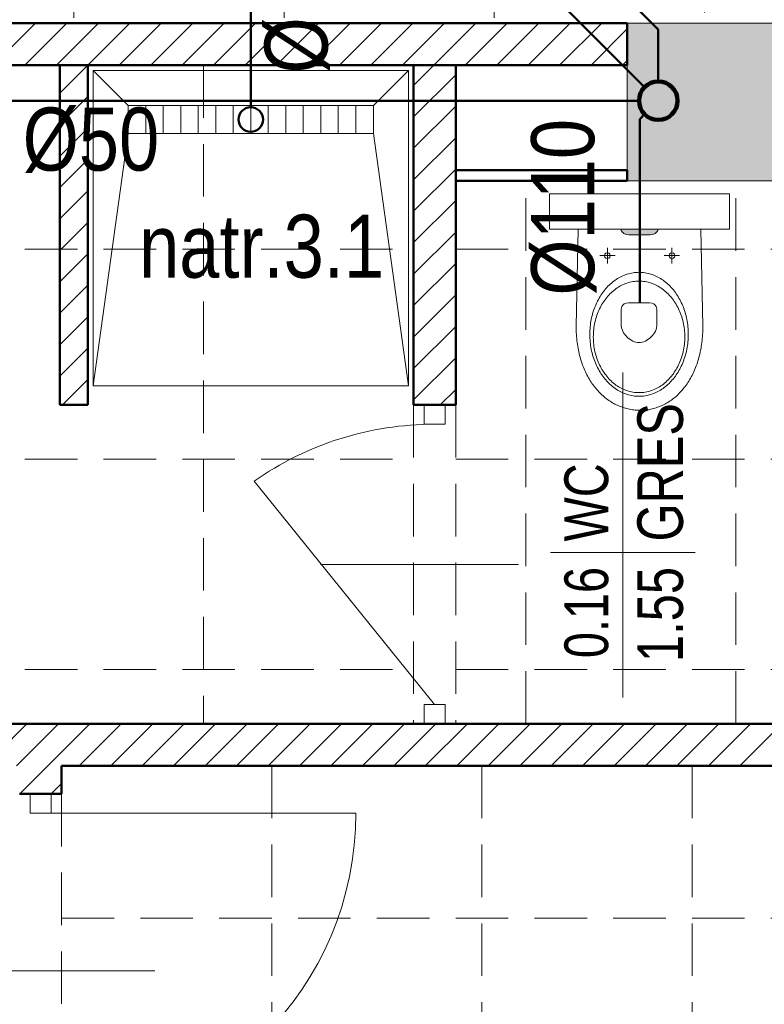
# Model space of a CAD drawing. Header units: millimetres. Extents: x -23540 to 53212, y -37964 to 41185.
# Tile 75 of 203: x -3631 to -3419, y -31900 to -31619. Entities that reach past the tile are written whole.
import ezdxf
from ezdxf.enums import TextEntityAlignment as Align

# ---------------------------------------------------------------- set-up
doc = ezdxf.new("R2010")
doc.units = ezdxf.units.MM
doc.linetypes.add('DASHEDX2', pattern=[1.5, 1, -0.5])
doc.layers.get('0').update_dxf_attribs({"lineweight": 18})
for name, color, linetype, lineweight in [('BA_KS_ist.', 34, 'Continuous', 50), ('BA_met', 7, 'Continuous', 18), ('Cienka', 7, 'Continuous', 18), ('MM_KS_OPISY', 7, 'Continuous', 9), ('PG_PRZERYWANE_ŚREDNIE', 1, 'DASHEDX2', 18), ('PG_WIDOKOWE_CIENKIE', 1, 'Continuous', 18), ('PG_WYPOSAŻENIE', 1, 'Continuous', 18), ('PG_ŚCIANY_DZIAŁOWE', 3, 'Continuous', 18), ('Przekrojowa', 60, 'Continuous', 18), ('WYPOSAŻENIE GARAŻU', 253, 'Continuous', 5)]:
    doc.layers.add(name, color=color, linetype=linetype, lineweight=lineweight)
doc.styles.add('ROMANS', font='bikromsw.shx', dxfattribs={"width": 0.8})
doc.styles.get("Standard").update_dxf_attribs({"font": 'arial.ttf'})

# ---------------------------------------------------------------- blocks, each defined once
blk = doc.blocks.new('jamb')
blk.add_lwpolyline([(-0.5, -0.5), (-0.5, 0.5), (0.5, 0.5), (0.5, -0.5)], close=True)
blk = doc.blocks.new('dr1h901')
at = {"color": 0}
blk.add_line((-0.5, 0), (-0.5, 1), dxfattribs=at)
blk.add_line((0, 0.3622), (0, -0.2655))
blk.add_arc((-0.5, 0), 1, 0, 90, dxfattribs=at)
blk = doc.blocks.new('bikmet')
blk.add_line((0, 1.65), (0, -1.65))
at = {"style": 'ROMANS', "width": 0.8}
blk.add_attdef('NRPOM', text='', height=1, dxfattribs=at).set_placement((-0.333, 0.333), align=Align.RIGHT)
blk.add_attdef('NWAPOM', (0.25, 0.333), '', height=1, dxfattribs=at)
blk.add_attdef('RAREA', text='', height=1.042, dxfattribs=at).set_placement((-0.333, -0.333), align=Align.TOP_RIGHT)
blk.add_attdef('PODLOGA', text='', height=1.042, dxfattribs=at).set_placement((0.25, -0.333), align=Align.TOP_LEFT)

msp = doc.modelspace()

# ---------------------------------------------------------------- hatches: boundary and pattern name
at = {"lineweight": 18, "true_color": 0x636466, "transparency": 33554559}
h = msp.add_hatch(color=251, dxfattribs=at)
h.dxf.hatch_style = 1
h.paths.add_polyline_path([(-3451.37, -31680.74), (-3450.6, -31680.63), (-3449.98, -31680.35), (-3449.52, -31679.95), (-3449.23, -31679.51), (-3449.13, -31679.1), (-3459.72, -31679.1), (-3459.62, -31679.51), (-3459.34, -31679.95), (-3458.88, -31680.35), (-3458.26, -31680.63), (-3457.48, -31680.74)])
at = {"layer": 'PG_ŚCIANY_DZIAŁOWE', "true_color": 0x636466, "transparency": 33554610}
h = msp.add_hatch(color=251, dxfattribs=at)
h.dxf.hatch_style = 1
h.paths.add_polyline_path([(-3457.91, -31665.34), (-3387.41, -31665.34), (-3387.41, -31640.84), (-3327.91, -31640.84), (-3327.91, -31625.84), (-3386.41, -31625.84), (-3386.41, -31617.84), (-3409.91, -31617.84), (-3409.91, -31620.34), (-3457.91, -31620.34)])

# ---------------------------------------------------------------- linework, layer by layer
at = {"color": 251, "true_color": 0x636466}
for p, q in [((-3987.41, -31620.34), (-3457.91, -31620.34)), ((-3457.91, -31620.34), (-3457.91, -31632.34)), ((-3409.91, -31620.34), (-3457.91, -31620.34)), ((-3457.91, -31620.34), (-3457.91, -31665.34)), ((-3457.91, -31632.34), (-3987.41, -31632.34)), ((-3457.91, -31665.34), (-3406.91, -31665.34)), ((-3509.91, -31729.34), (-3515.91, -31729.34)), ((-3515.91, -31729.34), (-3515.91, -31734.84)), ((-3509.91, -31734.84), (-3509.91, -31729.34)), ((-3515.91, -31734.84), (-3509.91, -31734.84))]:
    msp.add_line(p, q, dxfattribs=at)
at = {"color": 251, "lineweight": 18, "true_color": 0x636466}
for p, q in [((-3480.09, -31679.1), (-3480.09, -31669.1)), ((-3480.09, -31669.1), (-3428.77, -31669.1)), ((-3428.77, -31679.1), (-3428.77, -31669.1)), ((-3480.09, -31679.1), (-3428.77, -31679.1))]:
    msp.add_line(p, q, dxfattribs=at)
at = {"color": 251, "lineweight": 13, "true_color": 0x636466}
for p, q in [((-3471.95, -31679.1), (-3472.5, -31706.81)), ((-3459.62, -31679.51), (-3459.72, -31679.1)), ((-3459.34, -31679.95), (-3459.62, -31679.51)), ((-3458.88, -31680.35), (-3459.34, -31679.95)), ((-3458.26, -31680.63), (-3458.88, -31680.35)), ((-3457.48, -31680.74), (-3458.26, -31680.63)), ((-3457.48, -31680.74), (-3451.37, -31680.74)), ((-3451.37, -31680.74), (-3450.6, -31680.63)), ((-3450.6, -31680.63), (-3449.98, -31680.35)), ((-3449.98, -31680.35), (-3449.52, -31679.95)), ((-3449.52, -31679.95), (-3449.23, -31679.51)), ((-3449.23, -31679.51), (-3449.13, -31679.1)), ((-3436.35, -31706.81), (-3436.9, -31679.1)), ((-3461.4, -31686.71), (-3465.77, -31686.71)), ((-3464.29, -31686.3), (-3464.4, -31686.71)), ((-3464.4, -31686.71), (-3464.29, -31687.13)), ((-3464, -31686.01), (-3464.29, -31686.3)), ((-3464.29, -31687.13), (-3464, -31687.42)), ((-3463.59, -31685.9), (-3464, -31686.01)), ((-3463.59, -31688.97), (-3463.59, -31684.46)), ((-3463.17, -31686.01), (-3463.59, -31685.9)), ((-3462.88, -31686.3), (-3463.17, -31686.01)), ((-3463.17, -31687.42), (-3462.88, -31687.13)), ((-3462.77, -31686.71), (-3462.88, -31686.3)), ((-3462.88, -31687.13), (-3462.77, -31686.71)), ((-3442.99, -31686.71), (-3447.36, -31686.71)), ((-3445.88, -31686.3), (-3445.99, -31686.71)), ((-3445.99, -31686.71), (-3445.88, -31687.13)), ((-3445.59, -31686.01), (-3445.88, -31686.3)), ((-3445.88, -31687.13), (-3445.59, -31687.42)), ((-3445.18, -31685.9), (-3445.59, -31686.01)), ((-3445.18, -31688.97), (-3445.18, -31684.46)), ((-3444.76, -31686.01), (-3445.18, -31685.9)), ((-3444.47, -31686.3), (-3444.76, -31686.01)), ((-3444.76, -31687.42), (-3444.47, -31687.13)), ((-3444.36, -31686.71), (-3444.47, -31686.3)), ((-3444.47, -31687.13), (-3444.36, -31686.71)), ((-3464, -31687.42), (-3463.59, -31687.53)), ((-3463.59, -31687.53), (-3463.17, -31687.42)), ((-3445.59, -31687.42), (-3445.18, -31687.53)), ((-3445.18, -31687.53), (-3444.76, -31687.42)), ((-3459.93, -31692.81), (-3459.54, -31692.62)), ((-3459.54, -31692.62), (-3459.15, -31692.44)), ((-3459.15, -31692.44), (-3458.76, -31692.28)), ((-3458.76, -31692.28), (-3458.36, -31692.13)), ((-3458.36, -31692.13), (-3457.95, -31691.99)), ((-3457.95, -31691.99), (-3457.54, -31691.87)), ((-3457.54, -31691.87), (-3457.13, -31691.76)), ((-3457.13, -31691.76), (-3456.71, -31691.67)), ((-3456.71, -31691.67), (-3456.28, -31691.6)), ((-3456.28, -31691.6), (-3455.86, -31691.54)), ((-3455.86, -31691.54), (-3455.43, -31691.5)), ((-3455.43, -31691.5), (-3454.99, -31691.48)), ((-3454.99, -31691.48), (-3454.56, -31691.47)), ((-3454.56, -31691.47), (-3454.12, -31691.48)), ((-3454.12, -31691.48), (-3453.69, -31691.5)), ((-3453.69, -31691.5), (-3453.26, -31691.54)), ((-3453.26, -31691.54), (-3452.83, -31691.6)), ((-3452.83, -31691.6), (-3452.41, -31691.67)), ((-3452.41, -31691.67), (-3451.99, -31691.76)), ((-3451.99, -31691.76), (-3451.57, -31691.87)), ((-3451.57, -31691.87), (-3451.16, -31691.99)), ((-3451.16, -31691.99), (-3450.76, -31692.13)), ((-3450.76, -31692.13), (-3450.36, -31692.28)), ((-3450.36, -31692.28), (-3449.96, -31692.44)), ((-3449.96, -31692.44), (-3449.57, -31692.62)), ((-3449.57, -31692.62), (-3449.19, -31692.81)), ((-3463.75, -31695.79), (-3463.43, -31695.46)), ((-3463.43, -31695.46), (-3463.11, -31695.14)), ((-3463.11, -31695.14), (-3462.79, -31694.83)), ((-3462.79, -31694.83), (-3462.45, -31694.53)), ((-3462.45, -31694.53), (-3462.11, -31694.25)), ((-3462.11, -31694.25), (-3461.76, -31693.98)), ((-3461.76, -31693.98), (-3461.41, -31693.72)), ((-3461.41, -31693.72), (-3461.05, -31693.47)), ((-3461.05, -31693.47), (-3460.68, -31693.24)), ((-3460.68, -31693.24), (-3460.31, -31693.02)), ((-3460.4, -31695.67), (-3460.02, -31695.45)), ((-3460.31, -31693.02), (-3459.93, -31692.81)), ((-3460.02, -31695.45), (-3459.63, -31695.24)), ((-3459.63, -31695.24), (-3459.24, -31695.04)), ((-3459.24, -31695.04), (-3458.84, -31694.86)), ((-3458.84, -31694.86), (-3458.43, -31694.7)), ((-3458.43, -31694.7), (-3458.02, -31694.55)), ((-3458.02, -31694.55), (-3457.61, -31694.42)), ((-3457.61, -31694.42), (-3457.18, -31694.31)), ((-3457.18, -31694.31), (-3456.76, -31694.21)), ((-3456.76, -31694.21), (-3456.33, -31694.13)), ((-3456.33, -31694.13), (-3455.89, -31694.07)), ((-3455.89, -31694.07), (-3455.45, -31694.02)), ((-3455.45, -31694.02), (-3455, -31693.99)), ((-3455, -31693.99), (-3454.56, -31693.98)), ((-3454.56, -31693.98), (-3454.11, -31693.99)), ((-3454.56, -31693.98), (-3454.56, -31693.98)), ((-3454.11, -31693.99), (-3453.67, -31694.02)), ((-3453.67, -31694.02), (-3453.23, -31694.07)), ((-3453.23, -31694.07), (-3452.79, -31694.13)), ((-3452.79, -31694.13), (-3452.36, -31694.21)), ((-3452.36, -31694.21), (-3451.93, -31694.31)), ((-3451.93, -31694.31), (-3451.51, -31694.42)), ((-3451.51, -31694.42), (-3451.09, -31694.55)), ((-3451.09, -31694.55), (-3450.68, -31694.7)), ((-3450.68, -31694.7), (-3450.28, -31694.86)), ((-3450.28, -31694.86), (-3449.88, -31695.04)), ((-3449.88, -31695.04), (-3449.48, -31695.24)), ((-3449.48, -31695.24), (-3449.1, -31695.45)), ((-3449.19, -31692.81), (-3448.81, -31693.02)), ((-3449.1, -31695.45), (-3448.71, -31695.67)), ((-3448.81, -31693.02), (-3448.43, -31693.24)), ((-3448.43, -31693.24), (-3448.07, -31693.47)), ((-3448.07, -31693.47), (-3447.71, -31693.72)), ((-3447.71, -31693.72), (-3447.35, -31693.98)), ((-3447.35, -31693.98), (-3447, -31694.25)), ((-3447, -31694.25), (-3446.66, -31694.53)), ((-3446.66, -31694.53), (-3446.33, -31694.83)), ((-3446.33, -31694.83), (-3446, -31695.14)), ((-3446, -31695.14), (-3445.68, -31695.46)), ((-3445.68, -31695.46), (-3445.37, -31695.79)), ((-3465.95, -31698.81), (-3465.7, -31698.39)), ((-3465.7, -31698.39), (-3465.45, -31697.99)), ((-3465.45, -31697.99), (-3465.19, -31697.6)), ((-3465.19, -31697.6), (-3464.92, -31697.22)), ((-3464.92, -31697.22), (-3464.64, -31696.84)), ((-3464.64, -31696.84), (-3464.35, -31696.48)), ((-3464.35, -31696.48), (-3464.05, -31696.13)), ((-3464.05, -31696.13), (-3463.75, -31695.79)), ((-3463.78, -31698.65), (-3463.48, -31698.3)), ((-3463.48, -31698.3), (-3463.17, -31697.96)), ((-3463.17, -31697.96), (-3462.86, -31697.63)), ((-3462.86, -31697.63), (-3462.53, -31697.31)), ((-3462.53, -31697.31), (-3462.19, -31697)), ((-3462.19, -31697), (-3461.85, -31696.71)), ((-3461.85, -31696.71), (-3461.5, -31696.43)), ((-3461.5, -31696.43), (-3461.14, -31696.16)), ((-3461.14, -31696.16), (-3460.77, -31695.91)), ((-3460.77, -31695.91), (-3460.4, -31695.67)), ((-3448.71, -31695.67), (-3448.34, -31695.91)), ((-3448.34, -31695.91), (-3447.97, -31696.16)), ((-3447.97, -31696.16), (-3447.62, -31696.43)), ((-3447.62, -31696.43), (-3447.26, -31696.71)), ((-3447.26, -31696.71), (-3446.92, -31697)), ((-3446.92, -31697), (-3446.59, -31697.31)), ((-3446.59, -31697.31), (-3446.26, -31697.63)), ((-3446.26, -31697.63), (-3445.94, -31697.96)), ((-3445.94, -31697.96), (-3445.63, -31698.3)), ((-3445.63, -31698.3), (-3445.33, -31698.65)), ((-3445.37, -31695.79), (-3445.06, -31696.13)), ((-3445.06, -31696.13), (-3444.77, -31696.48)), ((-3444.77, -31696.48), (-3444.48, -31696.84)), ((-3444.48, -31696.84), (-3444.2, -31697.22)), ((-3444.2, -31697.22), (-3443.93, -31697.6)), ((-3443.93, -31697.6), (-3443.66, -31697.99)), ((-3443.66, -31697.99), (-3443.41, -31698.39)), ((-3443.41, -31698.39), (-3443.16, -31698.81)), ((-3467.21, -31701.46), (-3467.03, -31701)), ((-3467.03, -31701), (-3466.83, -31700.54)), ((-3466.83, -31700.54), (-3466.63, -31700.1)), ((-3466.63, -31700.1), (-3466.41, -31699.66)), ((-3466.41, -31699.66), (-3466.18, -31699.23)), ((-3466.18, -31699.23), (-3465.95, -31698.81)), ((-3465.61, -31701.44), (-3465.38, -31701.01)), ((-3465.38, -31701.01), (-3465.14, -31700.59)), ((-3465.14, -31700.59), (-3464.89, -31700.18)), ((-3464.89, -31700.18), (-3464.63, -31699.79)), ((-3464.63, -31699.79), (-3464.36, -31699.4)), ((-3464.36, -31699.4), (-3464.07, -31699.02)), ((-3464.07, -31699.02), (-3463.78, -31698.65)), ((-3459.58, -31701.62), (-3459.43, -31701.2)), ((-3459.43, -31701.2), (-3459.17, -31700.81)), ((-3459.17, -31700.81), (-3458.79, -31700.48)), ((-3458.79, -31700.48), (-3458.26, -31700.25)), ((-3458.26, -31700.25), (-3457.55, -31700.17)), ((-3457.55, -31700.17), (-3457.56, -31700.17)), ((-3457.55, -31700.17), (-3454.33, -31700.17)), ((-3454.33, -31700.17), (-3451.57, -31700.17)), ((-3451.57, -31700.17), (-3450.86, -31700.25)), ((-3450.86, -31700.25), (-3450.33, -31700.48)), ((-3450.33, -31700.48), (-3449.95, -31700.81)), ((-3449.95, -31700.81), (-3449.69, -31701.2)), ((-3449.69, -31701.2), (-3449.54, -31701.62)), ((-3445.33, -31698.65), (-3445.04, -31699.02)), ((-3445.04, -31699.02), (-3444.76, -31699.4)), ((-3444.76, -31699.4), (-3444.49, -31699.79)), ((-3444.49, -31699.79), (-3444.23, -31700.18)), ((-3444.23, -31700.18), (-3443.97, -31700.59)), ((-3443.97, -31700.59), (-3443.73, -31701.01)), ((-3443.73, -31701.01), (-3443.5, -31701.44)), ((-3443.16, -31698.81), (-3442.93, -31699.23)), ((-3442.93, -31699.23), (-3442.7, -31699.66)), ((-3442.7, -31699.66), (-3442.49, -31700.1)), ((-3442.49, -31700.1), (-3442.28, -31700.54)), ((-3442.28, -31700.54), (-3442.09, -31701)), ((-3442.09, -31701), (-3441.9, -31701.46)), ((-3468.1, -31704.38), (-3467.98, -31703.88)), ((-3467.98, -31703.88), (-3467.85, -31703.38)), ((-3467.85, -31703.38), (-3467.71, -31702.89)), ((-3467.71, -31702.89), (-3467.55, -31702.41)), ((-3467.55, -31702.41), (-3467.39, -31701.93)), ((-3467.39, -31701.93), (-3467.21, -31701.46)), ((-3466.75, -31704.19), (-3466.59, -31703.71)), ((-3466.59, -31703.71), (-3466.42, -31703.24)), ((-3466.42, -31703.24), (-3466.23, -31702.78)), ((-3466.23, -31702.78), (-3466.04, -31702.32)), ((-3466.04, -31702.32), (-3465.83, -31701.88)), ((-3465.83, -31701.88), (-3465.61, -31701.44)), ((-3459.67, -31702.37), (-3459.65, -31702.02)), ((-3459.67, -31706.21), (-3459.67, -31702.37)), ((-3459.65, -31702.02), (-3459.58, -31701.62)), ((-3449.54, -31701.62), (-3449.47, -31702.03)), ((-3449.47, -31702.03), (-3449.46, -31702.39)), ((-3449.46, -31702.39), (-3449.44, -31706.24)), ((-3443.5, -31701.44), (-3443.29, -31701.88)), ((-3443.29, -31701.88), (-3443.08, -31702.32)), ((-3443.08, -31702.32), (-3442.88, -31702.78)), ((-3442.88, -31702.78), (-3442.7, -31703.24)), ((-3442.7, -31703.24), (-3442.53, -31703.71)), ((-3442.53, -31703.71), (-3442.37, -31704.19)), ((-3441.9, -31701.46), (-3441.73, -31701.93)), ((-3441.73, -31701.93), (-3441.56, -31702.41)), ((-3441.56, -31702.41), (-3441.41, -31702.89)), ((-3441.41, -31702.89), (-3441.27, -31703.38)), ((-3441.27, -31703.38), (-3441.14, -31703.88)), ((-3441.14, -31703.88), (-3441.02, -31704.38)), ((-3472.5, -31706.81), (-3472.5, -31707.41)), ((-3468.51, -31706.99), (-3468.46, -31706.46)), ((-3468.46, -31706.46), (-3468.38, -31705.93)), ((-3468.38, -31705.93), (-3468.3, -31705.41)), ((-3468.3, -31705.41), (-3468.21, -31704.89)), ((-3468.21, -31704.89), (-3468.1, -31704.38)), ((-3467.43, -31707.22), (-3467.35, -31706.7)), ((-3467.35, -31706.7), (-3467.26, -31706.18)), ((-3467.26, -31706.18), (-3467.15, -31705.68)), ((-3467.15, -31705.68), (-3467.03, -31705.18)), ((-3467.03, -31705.18), (-3466.89, -31704.68)), ((-3466.89, -31704.68), (-3466.75, -31704.19)), ((-3459.63, -31706.74), (-3459.67, -31706.21)), ((-3459.54, -31707.25), (-3459.63, -31706.74)), ((-3449.48, -31706.76), (-3449.57, -31707.28)), ((-3449.44, -31706.24), (-3449.48, -31706.76)), ((-3442.37, -31704.19), (-3442.22, -31704.68)), ((-3442.22, -31704.68), (-3442.09, -31705.18)), ((-3442.09, -31705.18), (-3441.97, -31705.68)), ((-3441.97, -31705.68), (-3441.86, -31706.18)), ((-3441.86, -31706.18), (-3441.76, -31706.7)), ((-3441.76, -31706.7), (-3441.68, -31707.22)), ((-3441.02, -31704.38), (-3440.91, -31704.89)), ((-3440.91, -31704.89), (-3440.81, -31705.41)), ((-3440.81, -31705.41), (-3440.73, -31705.93)), ((-3440.73, -31705.93), (-3440.66, -31706.46)), ((-3440.66, -31706.46), (-3440.6, -31706.99)), ((-3436.35, -31707.42), (-3436.35, -31706.81)), ((-3472.5, -31707.41), (-3472.49, -31708.01)), ((-3472.49, -31708.01), (-3472.47, -31708.6)), ((-3472.47, -31708.6), (-3472.44, -31709.19)), ((-3472.44, -31709.19), (-3472.4, -31709.77)), ((-3468.62, -31709.16), (-3468.63, -31709.16)), ((-3468.62, -31709.16), (-3468.61, -31708.61)), ((-3468.61, -31709.71), (-3468.62, -31709.16)), ((-3468.61, -31708.61), (-3468.59, -31708.07)), ((-3468.59, -31708.07), (-3468.56, -31707.53)), ((-3468.56, -31707.53), (-3468.51, -31706.99)), ((-3467.62, -31709.9), (-3467.61, -31709.35)), ((-3467.61, -31709.35), (-3467.59, -31708.81)), ((-3467.59, -31708.81), (-3467.55, -31708.28)), ((-3467.55, -31708.28), (-3467.5, -31707.75)), ((-3467.5, -31707.75), (-3467.43, -31707.22)), ((-3459.4, -31707.75), (-3459.54, -31707.25)), ((-3459.2, -31708.24), (-3459.4, -31707.75)), ((-3458.96, -31708.7), (-3459.2, -31708.24)), ((-3458.68, -31709.14), (-3458.96, -31708.7)), ((-3458.36, -31709.55), (-3458.68, -31709.14)), ((-3458, -31709.93), (-3458.36, -31709.55)), ((-3450.76, -31709.55), (-3451.11, -31709.93)), ((-3450.44, -31709.15), (-3450.76, -31709.55)), ((-3450.16, -31708.71), (-3450.44, -31709.15)), ((-3449.91, -31708.25), (-3450.16, -31708.71)), ((-3449.72, -31707.77), (-3449.91, -31708.25)), ((-3449.57, -31707.28), (-3449.72, -31707.77)), ((-3441.68, -31707.22), (-3441.62, -31707.75)), ((-3441.62, -31707.75), (-3441.57, -31708.28)), ((-3441.57, -31708.28), (-3441.53, -31708.81)), ((-3441.53, -31708.81), (-3441.51, -31709.35)), ((-3441.51, -31709.35), (-3441.5, -31709.9)), ((-3440.6, -31706.99), (-3440.55, -31707.53)), ((-3440.55, -31707.53), (-3440.52, -31708.07)), ((-3440.52, -31708.07), (-3440.5, -31708.61)), ((-3440.5, -31708.61), (-3440.49, -31709.16)), ((-3440.49, -31709.16), (-3440.5, -31709.71)), ((-3436.45, -31709.79), (-3436.41, -31709.2)), ((-3436.41, -31709.2), (-3436.38, -31708.61)), ((-3436.38, -31708.61), (-3436.36, -31708.02)), ((-3436.36, -31708.02), (-3436.35, -31707.42)), ((-3472.4, -31709.77), (-3472.35, -31710.34)), ((-3472.35, -31710.34), (-3472.29, -31710.91)), ((-3472.29, -31710.91), (-3472.23, -31711.47)), ((-3472.23, -31711.47), (-3472.15, -31712.02)), ((-3472.15, -31712.02), (-3472.07, -31712.57)), ((-3468.59, -31710.26), (-3468.61, -31709.71)), ((-3468.56, -31710.8), (-3468.59, -31710.26)), ((-3468.51, -31711.34), (-3468.56, -31710.8)), ((-3468.46, -31711.87), (-3468.51, -31711.34)), ((-3468.38, -31712.39), (-3468.46, -31711.87)), ((-3468.3, -31712.92), (-3468.38, -31712.39)), ((-3467.61, -31710.45), (-3467.62, -31709.9)), ((-3467.62, -31709.9), (-3467.62, -31709.9)), ((-3467.59, -31710.99), (-3467.61, -31710.45)), ((-3467.55, -31711.52), (-3467.59, -31710.99)), ((-3467.5, -31712.05), (-3467.55, -31711.52)), ((-3467.43, -31712.58), (-3467.5, -31712.05)), ((-3457.62, -31710.27), (-3458, -31709.93)), ((-3457.22, -31710.58), (-3457.62, -31710.27)), ((-3456.79, -31710.85), (-3457.22, -31710.58)), ((-3456.36, -31711.08), (-3456.79, -31710.85)), ((-3455.91, -31711.27), (-3456.36, -31711.08)), ((-3455.46, -31711.4), (-3455.91, -31711.27)), ((-3455, -31711.48), (-3455.46, -31711.4)), ((-3454.55, -31711.51), (-3455, -31711.48)), ((-3454.1, -31711.48), (-3454.55, -31711.51)), ((-3453.65, -31711.4), (-3454.1, -31711.48)), ((-3453.2, -31711.27), (-3453.65, -31711.4)), ((-3452.75, -31711.08), (-3453.2, -31711.27)), ((-3452.32, -31710.86), (-3452.75, -31711.08)), ((-3451.89, -31710.59), (-3452.32, -31710.86)), ((-3451.49, -31710.28), (-3451.89, -31710.59)), ((-3451.11, -31709.93), (-3451.49, -31710.28)), ((-3441.62, -31712.05), (-3441.68, -31712.58)), ((-3441.57, -31711.52), (-3441.62, -31712.05)), ((-3441.53, -31710.99), (-3441.57, -31711.52)), ((-3441.51, -31710.45), (-3441.53, -31710.99)), ((-3441.5, -31709.9), (-3441.51, -31710.45)), ((-3441.5, -31709.9), (-3441.5, -31709.9)), ((-3440.73, -31712.39), (-3440.81, -31712.92)), ((-3440.66, -31711.87), (-3440.73, -31712.39)), ((-3440.6, -31711.34), (-3440.66, -31711.87)), ((-3440.55, -31710.8), (-3440.6, -31711.34)), ((-3440.52, -31710.26), (-3440.55, -31710.8)), ((-3440.5, -31709.71), (-3440.52, -31710.26)), ((-3436.78, -31712.61), (-3436.7, -31712.06)), ((-3436.7, -31712.06), (-3436.62, -31711.5)), ((-3436.62, -31711.5), (-3436.56, -31710.93)), ((-3436.56, -31710.93), (-3436.5, -31710.36)), ((-3436.5, -31710.36), (-3436.45, -31709.79)), ((-3472.07, -31712.57), (-3471.98, -31713.11)), ((-3471.98, -31713.11), (-3471.88, -31713.64)), ((-3471.88, -31713.64), (-3471.77, -31714.16)), ((-3471.77, -31714.16), (-3471.65, -31714.68)), ((-3471.65, -31714.68), (-3471.52, -31715.2)), ((-3471.52, -31715.2), (-3471.39, -31715.7)), ((-3468.21, -31713.43), (-3468.3, -31712.92)), ((-3468.1, -31713.94), (-3468.21, -31713.43)), ((-3467.98, -31714.45), (-3468.1, -31713.94)), ((-3467.85, -31714.94), (-3467.98, -31714.45)), ((-3467.71, -31715.43), (-3467.85, -31714.94)), ((-3467.35, -31713.1), (-3467.43, -31712.58)), ((-3467.26, -31713.61), (-3467.35, -31713.1)), ((-3467.15, -31714.12), (-3467.26, -31713.61)), ((-3467.03, -31714.62), (-3467.15, -31714.12)), ((-3466.89, -31715.12), (-3467.03, -31714.62)), ((-3466.75, -31715.61), (-3466.89, -31715.12)), ((-3442.22, -31715.12), (-3442.37, -31715.61)), ((-3442.09, -31714.62), (-3442.22, -31715.12)), ((-3441.97, -31714.12), (-3442.09, -31714.62)), ((-3441.86, -31713.61), (-3441.97, -31714.12)), ((-3441.76, -31713.1), (-3441.86, -31713.61)), ((-3441.68, -31712.58), (-3441.76, -31713.1)), ((-3441.27, -31714.94), (-3441.41, -31715.43)), ((-3441.14, -31714.45), (-3441.27, -31714.94)), ((-3441.02, -31713.94), (-3441.14, -31714.45)), ((-3440.91, -31713.43), (-3441.02, -31713.94)), ((-3440.81, -31712.92), (-3440.91, -31713.43)), ((-3437.46, -31715.77), (-3437.32, -31715.26)), ((-3437.32, -31715.26), (-3437.2, -31714.74)), ((-3437.2, -31714.74), (-3437.08, -31714.22)), ((-3437.08, -31714.22), (-3436.97, -31713.69)), ((-3436.97, -31713.69), (-3436.87, -31713.15)), ((-3436.87, -31713.15), (-3436.78, -31712.61)), ((-3471.39, -31715.7), (-3471.25, -31716.2)), ((-3471.25, -31716.2), (-3471.1, -31716.69)), ((-3471.1, -31716.69), (-3470.94, -31717.18)), ((-3470.94, -31717.18), (-3470.78, -31717.65)), ((-3470.78, -31717.65), (-3470.61, -31718.12)), ((-3467.55, -31715.92), (-3467.71, -31715.43)), ((-3467.39, -31716.4), (-3467.55, -31715.92)), ((-3467.21, -31716.87), (-3467.39, -31716.4)), ((-3467.03, -31717.33), (-3467.21, -31716.87)), ((-3466.83, -31717.78), (-3467.03, -31717.33)), ((-3466.63, -31718.23), (-3466.83, -31717.78)), ((-3466.59, -31716.09), (-3466.75, -31715.61)), ((-3466.42, -31716.56), (-3466.59, -31716.09)), ((-3466.23, -31717.02), (-3466.42, -31716.56)), ((-3466.04, -31717.48), (-3466.23, -31717.02)), ((-3465.83, -31717.92), (-3466.04, -31717.48)), ((-3465.61, -31718.36), (-3465.83, -31717.92)), ((-3443.29, -31717.92), (-3443.5, -31718.36)), ((-3443.08, -31717.48), (-3443.29, -31717.92)), ((-3442.88, -31717.02), (-3443.08, -31717.48)), ((-3442.7, -31716.56), (-3442.88, -31717.02)), ((-3442.53, -31716.09), (-3442.7, -31716.56)), ((-3442.37, -31715.61), (-3442.53, -31716.09)), ((-3442.28, -31717.78), (-3442.49, -31718.23)), ((-3442.09, -31717.33), (-3442.28, -31717.78)), ((-3441.9, -31716.87), (-3442.09, -31717.33)), ((-3441.73, -31716.4), (-3441.9, -31716.87)), ((-3441.56, -31715.92), (-3441.73, -31716.4)), ((-3441.41, -31715.43), (-3441.56, -31715.92)), ((-3438.24, -31718.21), (-3438.07, -31717.74)), ((-3438.07, -31717.74), (-3437.9, -31717.26)), ((-3437.9, -31717.26), (-3437.75, -31716.77)), ((-3437.75, -31716.77), (-3437.6, -31716.27)), ((-3437.6, -31716.27), (-3437.46, -31715.77)), ((-3470.61, -31718.12), (-3470.43, -31718.58)), ((-3470.43, -31718.58), (-3470.24, -31719.04)), ((-3470.24, -31719.04), (-3470.05, -31719.48)), ((-3470.05, -31719.48), (-3469.85, -31719.92)), ((-3469.85, -31719.92), (-3469.64, -31720.36)), ((-3469.64, -31720.36), (-3469.43, -31720.78)), ((-3469.43, -31720.78), (-3469.21, -31721.2)), ((-3466.41, -31718.67), (-3466.63, -31718.23)), ((-3466.18, -31719.1), (-3466.41, -31718.67)), ((-3465.95, -31719.52), (-3466.18, -31719.1)), ((-3465.7, -31719.93), (-3465.95, -31719.52)), ((-3465.45, -31720.33), (-3465.7, -31719.93)), ((-3465.38, -31718.79), (-3465.61, -31718.36)), ((-3465.19, -31720.73), (-3465.45, -31720.33)), ((-3465.14, -31719.21), (-3465.38, -31718.79)), ((-3464.92, -31721.11), (-3465.19, -31720.73)), ((-3464.89, -31719.62), (-3465.14, -31719.21)), ((-3464.63, -31720.01), (-3464.89, -31719.62)), ((-3464.36, -31720.4), (-3464.63, -31720.01)), ((-3464.07, -31720.78), (-3464.36, -31720.4)), ((-3463.78, -31721.15), (-3464.07, -31720.78)), ((-3445.04, -31720.78), (-3445.33, -31721.15)), ((-3444.76, -31720.4), (-3445.04, -31720.78)), ((-3444.49, -31720.01), (-3444.76, -31720.4)), ((-3444.23, -31719.62), (-3444.49, -31720.01)), ((-3443.97, -31719.21), (-3444.23, -31719.62)), ((-3443.93, -31720.73), (-3444.2, -31721.11)), ((-3443.73, -31718.79), (-3443.97, -31719.21)), ((-3443.66, -31720.33), (-3443.93, -31720.73)), ((-3443.5, -31718.36), (-3443.73, -31718.79)), ((-3443.41, -31719.93), (-3443.66, -31720.33)), ((-3443.16, -31719.52), (-3443.41, -31719.93)), ((-3442.93, -31719.1), (-3443.16, -31719.52)), ((-3442.7, -31718.67), (-3442.93, -31719.1)), ((-3442.49, -31718.23), (-3442.7, -31718.67)), ((-3439.64, -31721.31), (-3439.42, -31720.89)), ((-3439.42, -31720.89), (-3439.21, -31720.46)), ((-3439.21, -31720.46), (-3439, -31720.03)), ((-3439, -31720.03), (-3438.8, -31719.58)), ((-3438.8, -31719.58), (-3438.61, -31719.13)), ((-3438.61, -31719.13), (-3438.42, -31718.68)), ((-3438.42, -31718.68), (-3438.24, -31718.21)), ((-3469.21, -31721.2), (-3468.98, -31721.6)), ((-3468.98, -31721.6), (-3468.74, -31722)), ((-3468.74, -31722), (-3468.5, -31722.4)), ((-3468.5, -31722.4), (-3468.26, -31722.78)), ((-3468.26, -31722.78), (-3468, -31723.16)), ((-3468, -31723.16), (-3467.74, -31723.53)), ((-3467.74, -31723.53), (-3467.48, -31723.89)), ((-3464.64, -31721.48), (-3464.92, -31721.11)), ((-3464.35, -31721.84), (-3464.64, -31721.48)), ((-3464.05, -31722.2), (-3464.35, -31721.84)), ((-3463.75, -31722.54), (-3464.05, -31722.2)), ((-3463.48, -31721.5), (-3463.78, -31721.15)), ((-3463.43, -31722.87), (-3463.75, -31722.54)), ((-3463.17, -31721.84), (-3463.48, -31721.5)), ((-3463.11, -31723.19), (-3463.43, -31722.87)), ((-3462.86, -31722.17), (-3463.17, -31721.84)), ((-3462.79, -31723.5), (-3463.11, -31723.19)), ((-3462.53, -31722.49), (-3462.86, -31722.17)), ((-3462.45, -31723.79), (-3462.79, -31723.5)), ((-3462.19, -31722.8), (-3462.53, -31722.49)), ((-3461.85, -31723.09), (-3462.19, -31722.8)), ((-3461.5, -31723.37), (-3461.85, -31723.09)), ((-3461.14, -31723.64), (-3461.5, -31723.37)), ((-3460.77, -31723.89), (-3461.14, -31723.64)), ((-3447.97, -31723.64), (-3448.34, -31723.89)), ((-3447.62, -31723.37), (-3447.97, -31723.64)), ((-3447.26, -31723.09), (-3447.62, -31723.37)), ((-3446.92, -31722.8), (-3447.26, -31723.09)), ((-3446.59, -31722.49), (-3446.92, -31722.8)), ((-3446.33, -31723.5), (-3446.66, -31723.79)), ((-3446.26, -31722.17), (-3446.59, -31722.49)), ((-3446, -31723.19), (-3446.33, -31723.5)), ((-3445.94, -31721.84), (-3446.26, -31722.17)), ((-3445.68, -31722.87), (-3446, -31723.19)), ((-3445.63, -31721.5), (-3445.94, -31721.84)), ((-3445.37, -31722.54), (-3445.68, -31722.87)), ((-3445.33, -31721.15), (-3445.63, -31721.5)), ((-3445.06, -31722.2), (-3445.37, -31722.54)), ((-3444.77, -31721.84), (-3445.06, -31722.2)), ((-3444.48, -31721.48), (-3444.77, -31721.84)), ((-3444.2, -31721.11), (-3444.48, -31721.48)), ((-3441.37, -31724.02), (-3441.11, -31723.66)), ((-3441.11, -31723.66), (-3440.85, -31723.29)), ((-3440.85, -31723.29), (-3440.59, -31722.91)), ((-3440.59, -31722.91), (-3440.35, -31722.52)), ((-3440.35, -31722.52), (-3440.11, -31722.13)), ((-3440.11, -31722.13), (-3439.87, -31721.72)), ((-3439.87, -31721.72), (-3439.64, -31721.31)), ((-3467.48, -31723.89), (-3467.21, -31724.24)), ((-3467.21, -31724.24), (-3466.93, -31724.58)), ((-3466.93, -31724.58), (-3466.65, -31724.92)), ((-3466.65, -31724.92), (-3466.36, -31725.24)), ((-3466.36, -31725.24), (-3466.06, -31725.56)), ((-3466.06, -31725.56), (-3465.76, -31725.87)), ((-3465.76, -31725.87), (-3465.46, -31726.17)), ((-3465.46, -31726.17), (-3465.15, -31726.46)), ((-3465.15, -31726.46), (-3464.84, -31726.74)), ((-3462.11, -31724.08), (-3462.45, -31723.79)), ((-3461.76, -31724.35), (-3462.11, -31724.08)), ((-3461.41, -31724.61), (-3461.76, -31724.35)), ((-3461.05, -31724.85), (-3461.41, -31724.61)), ((-3460.68, -31725.09), (-3461.05, -31724.85)), ((-3460.4, -31724.13), (-3460.77, -31723.89)), ((-3460.31, -31725.31), (-3460.68, -31725.09)), ((-3460.02, -31724.35), (-3460.4, -31724.13)), ((-3459.93, -31725.51), (-3460.31, -31725.31)), ((-3459.63, -31724.56), (-3460.02, -31724.35)), ((-3459.54, -31725.71), (-3459.93, -31725.51)), ((-3459.24, -31724.76), (-3459.63, -31724.56)), ((-3459.15, -31725.88), (-3459.54, -31725.71)), ((-3458.84, -31724.93), (-3459.24, -31724.76)), ((-3458.76, -31726.05), (-3459.15, -31725.88)), ((-3458.43, -31725.1), (-3458.84, -31724.93)), ((-3458.36, -31726.2), (-3458.76, -31726.05)), ((-3458.02, -31725.25), (-3458.43, -31725.1)), ((-3457.95, -31726.33), (-3458.36, -31726.2)), ((-3457.61, -31725.38), (-3458.02, -31725.25)), ((-3457.54, -31726.46), (-3457.95, -31726.33)), ((-3457.18, -31725.49), (-3457.61, -31725.38)), ((-3457.13, -31726.56), (-3457.54, -31726.46)), ((-3456.76, -31725.59), (-3457.18, -31725.49)), ((-3456.33, -31725.67), (-3456.76, -31725.59)), ((-3455.89, -31725.73), (-3456.33, -31725.67)), ((-3455.45, -31725.78), (-3455.89, -31725.73)), ((-3455, -31725.81), (-3455.45, -31725.78)), ((-3454.56, -31725.82), (-3455, -31725.81)), ((-3454.11, -31725.81), (-3454.56, -31725.82)), ((-3454.56, -31725.82), (-3454.56, -31725.82)), ((-3453.67, -31725.78), (-3454.11, -31725.81)), ((-3453.23, -31725.73), (-3453.67, -31725.78)), ((-3452.79, -31725.67), (-3453.23, -31725.73)), ((-3452.36, -31725.59), (-3452.79, -31725.67)), ((-3451.93, -31725.49), (-3452.36, -31725.59)), ((-3451.57, -31726.46), (-3451.99, -31726.56)), ((-3451.51, -31725.38), (-3451.93, -31725.49)), ((-3451.16, -31726.33), (-3451.57, -31726.46)), ((-3451.09, -31725.25), (-3451.51, -31725.38)), ((-3450.76, -31726.2), (-3451.16, -31726.33)), ((-3450.68, -31725.1), (-3451.09, -31725.25)), ((-3450.36, -31726.05), (-3450.76, -31726.2)), ((-3450.28, -31724.93), (-3450.68, -31725.1)), ((-3449.96, -31725.88), (-3450.36, -31726.05)), ((-3449.88, -31724.76), (-3450.28, -31724.93)), ((-3449.57, -31725.71), (-3449.96, -31725.88)), ((-3449.48, -31724.56), (-3449.88, -31724.76)), ((-3449.19, -31725.51), (-3449.57, -31725.71)), ((-3449.1, -31724.35), (-3449.48, -31724.56)), ((-3448.81, -31725.31), (-3449.19, -31725.51)), ((-3448.71, -31724.13), (-3449.1, -31724.35)), ((-3448.43, -31725.09), (-3448.81, -31725.31)), ((-3448.34, -31723.89), (-3448.71, -31724.13)), ((-3448.07, -31724.85), (-3448.43, -31725.09)), ((-3447.71, -31724.61), (-3448.07, -31724.85)), ((-3447.35, -31724.35), (-3447.71, -31724.61)), ((-3447, -31724.08), (-3447.35, -31724.35)), ((-3446.66, -31723.79), (-3447, -31724.08)), ((-3443.7, -31726.61), (-3443.39, -31726.31)), ((-3443.39, -31726.31), (-3443.08, -31726.01)), ((-3443.08, -31726.01), (-3442.78, -31725.7)), ((-3442.78, -31725.7), (-3442.49, -31725.38)), ((-3442.49, -31725.38), (-3442.2, -31725.06)), ((-3442.2, -31725.06), (-3441.92, -31724.72)), ((-3441.92, -31724.72), (-3441.64, -31724.37)), ((-3441.64, -31724.37), (-3441.37, -31724.02)), ((-3464.84, -31726.74), (-3464.52, -31727.02)), ((-3464.52, -31727.02), (-3464.19, -31727.28)), ((-3464.19, -31727.28), (-3463.86, -31727.54)), ((-3463.86, -31727.54), (-3463.53, -31727.79)), ((-3463.53, -31727.79), (-3463.19, -31728.03)), ((-3463.19, -31728.03), (-3462.85, -31728.25)), ((-3462.85, -31728.25), (-3462.5, -31728.47)), ((-3462.5, -31728.47), (-3462.15, -31728.68)), ((-3462.15, -31728.68), (-3461.8, -31728.89)), ((-3461.8, -31728.89), (-3461.44, -31729.08)), ((-3461.44, -31729.08), (-3461.07, -31729.26)), ((-3461.07, -31729.26), (-3460.71, -31729.43)), ((-3456.71, -31726.65), (-3457.13, -31726.56)), ((-3456.28, -31726.72), (-3456.71, -31726.65)), ((-3455.86, -31726.78), (-3456.28, -31726.72)), ((-3455.43, -31726.82), (-3455.86, -31726.78)), ((-3454.99, -31726.85), (-3455.43, -31726.82)), ((-3454.56, -31726.86), (-3454.99, -31726.85)), ((-3454.12, -31726.85), (-3454.56, -31726.86)), ((-3454.56, -31726.86), (-3454.56, -31726.86)), ((-3453.69, -31726.82), (-3454.12, -31726.85)), ((-3453.26, -31726.78), (-3453.69, -31726.82)), ((-3452.83, -31726.72), (-3453.26, -31726.78)), ((-3452.41, -31726.65), (-3452.83, -31726.72)), ((-3451.99, -31726.56), (-3452.41, -31726.65)), ((-3447.77, -31729.38), (-3447.41, -31729.21)), ((-3447.41, -31729.21), (-3447.05, -31729.02)), ((-3447.05, -31729.02), (-3446.7, -31728.82)), ((-3446.7, -31728.82), (-3446.34, -31728.61)), ((-3446.34, -31728.61), (-3446, -31728.39)), ((-3446, -31728.39), (-3445.66, -31728.17)), ((-3445.66, -31728.17), (-3445.32, -31727.93)), ((-3445.32, -31727.93), (-3444.98, -31727.68)), ((-3444.98, -31727.68), (-3444.66, -31727.43)), ((-3444.66, -31727.43), (-3444.33, -31727.16)), ((-3444.33, -31727.16), (-3444.01, -31726.89)), ((-3444.01, -31726.89), (-3443.7, -31726.61)), ((-3460.71, -31729.43), (-3460.34, -31729.59)), ((-3460.34, -31729.59), (-3459.96, -31729.75)), ((-3459.96, -31729.75), (-3459.59, -31729.89)), ((-3459.59, -31729.89), (-3459.21, -31730.03)), ((-3459.21, -31730.03), (-3458.82, -31730.15)), ((-3458.82, -31730.15), (-3458.44, -31730.26)), ((-3458.44, -31730.26), (-3458.05, -31730.37)), ((-3458.05, -31730.37), (-3457.65, -31730.46)), ((-3457.65, -31730.46), (-3457.26, -31730.54)), ((-3457.26, -31730.54), (-3456.86, -31730.62)), ((-3456.86, -31730.62), (-3456.46, -31730.68)), ((-3456.46, -31730.68), (-3456.06, -31730.73)), ((-3456.06, -31730.73), (-3455.65, -31730.78)), ((-3455.65, -31730.78), (-3455.24, -31730.81)), ((-3455.24, -31730.81), (-3454.83, -31730.83)), ((-3454.83, -31730.83), (-3454.42, -31730.84)), ((-3454.42, -31730.84), (-3454.01, -31730.84)), ((-3454.01, -31730.84), (-3453.6, -31730.83)), ((-3453.6, -31730.83), (-3453.19, -31730.81)), ((-3453.19, -31730.81), (-3452.79, -31730.78)), ((-3452.79, -31730.78), (-3452.39, -31730.73)), ((-3452.39, -31730.73), (-3451.99, -31730.68)), ((-3451.99, -31730.68), (-3451.59, -31730.61)), ((-3451.59, -31730.61), (-3451.19, -31730.54)), ((-3451.19, -31730.54), (-3450.8, -31730.45)), ((-3450.8, -31730.45), (-3450.41, -31730.35)), ((-3450.41, -31730.35), (-3450.02, -31730.25)), ((-3450.02, -31730.25), (-3449.64, -31730.13)), ((-3449.64, -31730.13), (-3449.26, -31730)), ((-3449.26, -31730), (-3448.88, -31729.86)), ((-3448.88, -31729.86), (-3448.51, -31729.71)), ((-3448.51, -31729.71), (-3448.14, -31729.55)), ((-3448.14, -31729.55), (-3447.77, -31729.38))]:
    msp.add_line(p, q, dxfattribs=at)
at = {"color": 251, "lineweight": 20, "true_color": 0x636466}
for p, q in [((-3506.91, -31729.34), (-3518.91, -31729.34)), ((-3506.91, -31820.34), (-3518.91, -31820.34))]:
    msp.add_line(p, q, dxfattribs=at)
at = {"color": 251, "true_color": 0x636466, "extrusion": (0, 0, -1)}
for p, q in [((-3512.91, -31814.84), (-3564.48, -31751.08)), ((-3545.5, -31774.84), (-3489.01, -31774.84))]:
    msp.add_line(p, q, dxfattribs=at)
msp.add_arc((3512.91, -31824.84), 90, 55.0405, 90, dxfattribs=at)
at = {"layer": 'BA_KS_ist.', "color": 30, "linetype": 'Continuous', "ltscale": 25}
for p, q in [((-3565.41, -31644.34), (-3565.41, -31601.98)), ((-3469.9, -31601.32), (-3449.07, -31622.15)), ((-3449.07, -31636.97), (-3449.07, -31622.15)), ((-3454.57, -31642.47), (-3656.65, -31642.47)), ((-3454.33, -31647.73), (-3452.96, -31646.36)), ((-3454.33, -31700.17), (-3454.33, -31647.73))]:
    msp.add_line(p, q, dxfattribs=at)
at = {"layer": 'BA_KS_ist.', "linetype": 'Continuous', "ltscale": 25}
msp.add_lwpolyline([(-3712.4, -31604.35), (-3687.16, -31579.11), (-3512.43, -31579.11), (-3452.96, -31638.58)], dxfattribs=at)
at = {"layer": 'BA_KS_ist.', "color": 51, "linetype": 'Continuous', "lineweight": 140, "ltscale": 25, "true_color": 0xf7f281}
msp.add_circle((-3449.07, -31642.47), 5.5, dxfattribs=at)
at = {"layer": 'BA_KS_ist.', "linetype": 'Continuous', "ltscale": 25}
msp.add_circle((-3565.41, -31647.84), 3.5, dxfattribs=at)
at = {"layer": 'BA_met', "color": 251, "true_color": 0x636466}
msp.add_line((-3459.21, -31812.84), (-3459.21, -31720.09), dxfattribs=at)
at = {"layer": 'Cienka', "color": 251, "true_color": 0x636466}
for p, q in [((-3719.91, -31632.34), (-3619.91, -31632.34)), ((-3611.91, -31632.34), (-3518.91, -31632.34)), ((-3506.91, -31820.34), (-3406.91, -31820.34))]:
    msp.add_line(p, q, dxfattribs=at)
at = {"layer": 'PG_PRZERYWANE_ŚREDNIE', "color": 251, "lineweight": 15, "ltscale": 15, "true_color": 0x636466}
for p, q in [((-3615.91, -30658.84), (-3615.91, -31620.34)), ((-3555.91, -30658.84), (-3555.91, -31620.34)), ((-3495.91, -30658.84), (-3495.91, -31620.34)), ((-3435.91, -31062.34), (-3435.91, -31620.34)), ((-3457.91, -31620.34), (-3987.41, -31620.34)), ((-3578.91, -31632.34), (-3578.91, -31820.34)), ((-3486.91, -31820.34), (-3486.91, -31666.89)), ((-3426.91, -31820.34), (-3426.91, -31666.89)), ((-3719.91, -31684.84), (-3518.91, -31684.84)), ((-3506.91, -31684.84), (-3408.87, -31684.84)), ((-3518.91, -31729.34), (-3518.91, -31820.34)), ((-3506.91, -31729.34), (-3506.91, -31820.34)), ((-3719.91, -31744.84), (-3518.91, -31744.84)), ((-3506.91, -31744.84), (-3408.87, -31744.84)), ((-3719.91, -31804.84), (-3518.91, -31804.84)), ((-3506.91, -31804.84), (-3408.87, -31804.84)), ((-3559.41, -31832.34), (-3559.41, -32235.84)), ((-3499.41, -31832.34), (-3499.41, -32235.84)), ((-3439.41, -31832.34), (-3439.41, -32235.84)), ((-3619.41, -31840.34), (-3619.41, -31941.34)), ((-3619.41, -31875.84), (-3213.41, -31875.84))]:
    msp.add_line(p, q, dxfattribs=at)
at = {"layer": 'PG_WIDOKOWE_CIENKIE', "color": 251, "lineweight": 50, "true_color": 0x636466}
for p, q in [((-3987.41, -31620.34), (-3457.91, -31620.34)), ((-3457.91, -31620.34), (-3457.91, -31632.34)), ((-3987.41, -31632.34), (-3457.91, -31632.34)), ((-3619.91, -31729.34), (-3619.91, -31632.34)), ((-3611.91, -31729.34), (-3611.91, -31632.34)), ((-3518.91, -31729.34), (-3518.91, -31632.34)), ((-3506.91, -31729.34), (-3506.91, -31632.34)), ((-3457.91, -31662.34), (-3506.91, -31662.34)), ((-3457.91, -31662.34), (-3457.91, -31665.34)), ((-3457.91, -31665.34), (-3506.91, -31665.34)), ((-3619.91, -31729.34), (-3611.91, -31729.34)), ((-3518.91, -31729.34), (-3506.91, -31729.34)), ((-3719.91, -31820.34), (-3406.91, -31820.34)), ((-3619.41, -31840.34), (-3619.41, -31832.34)), ((-3619.41, -31832.34), (-3406.91, -31832.34)), ((-3631.41, -31840.34), (-3619.41, -31840.34))]:
    msp.add_line(p, q, dxfattribs=at)
at = {"layer": 'PG_WIDOKOWE_CIENKIE', "color": 251, "linetype": 'Continuous', "lineweight": 18, "true_color": 0x636466}
for p, q in [((-3638.87, -31632.34), (-3626.87, -31620.34)), ((-3629.89, -31632.34), (-3617.89, -31620.34)), ((-3620.91, -31632.34), (-3608.91, -31620.34)), ((-3611.93, -31632.34), (-3599.93, -31620.34)), ((-3602.95, -31632.34), (-3590.95, -31620.34)), ((-3593.97, -31632.34), (-3581.97, -31620.34)), ((-3584.99, -31632.34), (-3572.99, -31620.34)), ((-3576.01, -31632.34), (-3564.01, -31620.34)), ((-3567.03, -31632.34), (-3555.03, -31620.34)), ((-3558.05, -31632.34), (-3546.05, -31620.34)), ((-3549.07, -31632.34), (-3537.07, -31620.34)), ((-3540.09, -31632.34), (-3528.09, -31620.34)), ((-3531.11, -31632.34), (-3519.11, -31620.34)), ((-3522.13, -31632.34), (-3510.13, -31620.34)), ((-3513.15, -31632.34), (-3501.15, -31620.34)), ((-3504.17, -31632.34), (-3492.17, -31620.34)), ((-3495.19, -31632.34), (-3483.19, -31620.34)), ((-3486.21, -31632.34), (-3474.21, -31620.34)), ((-3477.23, -31632.34), (-3465.23, -31620.34)), ((-3468.25, -31632.34), (-3457.91, -31621.99)), ((-3619.91, -31640.31), (-3611.93, -31632.34)), ((-3518.91, -31638.09), (-3513.15, -31632.34)), ((-3459.27, -31632.34), (-3457.91, -31630.97)), ((-3518.91, -31647.07), (-3506.91, -31635.07)), ((-3619.91, -31649.29), (-3611.91, -31641.29)), ((-3518.91, -31656.05), (-3506.91, -31644.05)), ((-3619.91, -31658.27), (-3611.91, -31650.27)), ((-3518.91, -31665.03), (-3506.91, -31653.03)), ((-3619.91, -31667.25), (-3611.91, -31659.25)), ((-3518.91, -31674.01), (-3506.91, -31662.01)), ((-3619.91, -31676.23), (-3611.91, -31668.23)), ((-3518.91, -31682.99), (-3506.91, -31670.99)), ((-3619.91, -31685.21), (-3611.91, -31677.21)), ((-3518.91, -31691.97), (-3506.91, -31679.97)), ((-3619.91, -31694.19), (-3611.91, -31686.19)), ((-3518.91, -31700.96), (-3506.91, -31688.96)), ((-3619.91, -31703.17), (-3611.91, -31695.17)), ((-3518.91, -31709.94), (-3506.91, -31697.94)), ((-3619.91, -31712.15), (-3611.91, -31704.15)), ((-3518.91, -31718.92), (-3506.91, -31706.92)), ((-3619.91, -31721.13), (-3611.91, -31713.13)), ((-3518.91, -31727.9), (-3506.91, -31715.9)), ((-3619.13, -31729.34), (-3611.91, -31722.11)), ((-3511.37, -31729.34), (-3506.91, -31724.88)), ((-3641.31, -31832.34), (-3629.31, -31820.34)), ((-3632.33, -31832.34), (-3620.33, -31820.34)), ((-3631.35, -31840.34), (-3611.35, -31820.34)), ((-3614.37, -31832.34), (-3602.37, -31820.34)), ((-3605.39, -31832.34), (-3593.39, -31820.34)), ((-3596.41, -31832.34), (-3584.41, -31820.34)), ((-3587.43, -31832.34), (-3575.43, -31820.34)), ((-3578.45, -31832.34), (-3566.45, -31820.34)), ((-3569.46, -31832.34), (-3557.46, -31820.34)), ((-3560.48, -31832.34), (-3548.48, -31820.34)), ((-3551.5, -31832.34), (-3539.5, -31820.34)), ((-3542.52, -31832.34), (-3530.52, -31820.34)), ((-3533.54, -31832.34), (-3521.54, -31820.34)), ((-3524.56, -31832.34), (-3512.56, -31820.34)), ((-3515.58, -31832.34), (-3503.58, -31820.34)), ((-3506.6, -31832.34), (-3494.6, -31820.34)), ((-3497.62, -31832.34), (-3485.62, -31820.34)), ((-3488.64, -31832.34), (-3476.64, -31820.34)), ((-3479.66, -31832.34), (-3467.66, -31820.34)), ((-3470.68, -31832.34), (-3458.68, -31820.34)), ((-3461.7, -31832.34), (-3449.7, -31820.34)), ((-3452.72, -31832.34), (-3440.72, -31820.34)), ((-3443.74, -31832.34), (-3431.74, -31820.34)), ((-3434.76, -31832.34), (-3422.76, -31820.34)), ((-3425.78, -31832.34), (-3413.78, -31820.34)), ((-3622.37, -31840.34), (-3619.41, -31837.38))]:
    msp.add_line(p, q, dxfattribs=at)
at = {"layer": 'PG_WYPOSAŻENIE', "color": 251, "true_color": 0x636466}
for p, q in [((-3600.41, -31643.84), (-3610.41, -31633.84)), ((-3530.41, -31643.84), (-3520.41, -31633.84)), ((-3600.41, -31643.84), (-3530.41, -31643.84)), ((-3600.41, -31651.84), (-3600.41, -31643.84)), ((-3595.41, -31651.84), (-3595.41, -31643.84)), ((-3590.41, -31651.84), (-3590.41, -31643.84)), ((-3585.41, -31651.84), (-3585.41, -31643.84)), ((-3580.41, -31651.84), (-3580.41, -31643.84)), ((-3575.41, -31651.84), (-3575.41, -31643.84)), ((-3570.41, -31651.84), (-3570.41, -31643.84)), ((-3565.41, -31651.84), (-3565.41, -31643.84)), ((-3560.41, -31651.84), (-3560.41, -31643.84)), ((-3555.41, -31651.84), (-3555.41, -31643.84)), ((-3550.41, -31651.84), (-3550.41, -31643.84)), ((-3545.41, -31651.84), (-3545.41, -31643.84)), ((-3540.41, -31651.84), (-3540.41, -31643.84)), ((-3535.41, -31651.84), (-3535.41, -31643.84)), ((-3530.41, -31643.84), (-3530.41, -31651.84)), ((-3610.41, -31723.84), (-3600.41, -31651.84)), ((-3530.41, -31651.84), (-3600.41, -31651.84)), ((-3530.41, -31651.84), (-3520.41, -31723.84))]:
    msp.add_line(p, q, dxfattribs=at)
msp.add_lwpolyline([(-3610.41, -31723.84), (-3520.41, -31723.84), (-3520.41, -31633.84), (-3610.41, -31633.84)], close=True, dxfattribs=at)
at = {"layer": 'Przekrojowa'}
msp.add_line((-3512.43, -31579.11), (-3452.96, -31638.58), dxfattribs=at)

# ---------------------------------------------------------------- block references
at = {"layer": 'BA_met', "color": 251, "true_color": 0x636466, "xscale": 12.5, "yscale": 12.5, "zscale": 12.5, "rotation": 90}
msp.add_blockref('bikmet', (-3459.21, -31771.42), dxfattribs=at).add_auto_attribs({'NRPOM': '0.16', 'NWAPOM': 'WC', 'RAREA': '1.55', 'PODLOGA': 'GRES'})
at = {"layer": 'WYPOSAŻENIE GARAŻU', "color": 251, "true_color": 0x636466}
for name, p, xscale, yscale, zscale, rotation in [('jamb', (-3512.91, -31817.59), -5.5, 5.999999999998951, 5.5, 270), ('jamb', (-3625.41, -31843.09), -5.5, 5.999999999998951, 5.5, 90), ('dr1h901', (-3625.41, -31890.84), 90, 90, -90, 270)]:
    msp.add_blockref(name, p, dxfattribs=dict(at, xscale=xscale, yscale=yscale, zscale=zscale, rotation=rotation))

# ---------------------------------------------------------------- texts
at = {"layer": 'MM_KS_OPISY', "char_height": 18, "attachment_point": 1, "rotation": 90}
for insert in [(-3561.46, -31634.71), (-3485.36, -31698.12)]:
    msp.add_mtext_dynamic_manual_height_columns('{\\fArial Narrow|b0|i0|c238|p34;%%C110}', width=200.9859, gutter_width=1, heights=[0], dxfattribs=dict(at, insert=insert))
at = {"layer": 'MM_KS_OPISY', "char_height": 18, "attachment_point": 1}
for s, insert in [('{\\fArial Narrow|b0|i0|c238|p34;%%C50}', (-3630.53, -31644.43)), ('{\\fArial Narrow|b0|i0|c238|p34;natr.3.1}', (-3597.28, -31675.01))]:
    msp.add_mtext_dynamic_manual_height_columns(s, width=200.9859, gutter_width=1, heights=[0], dxfattribs=dict(at, insert=insert))

doc.saveas('drawing.dxf')
